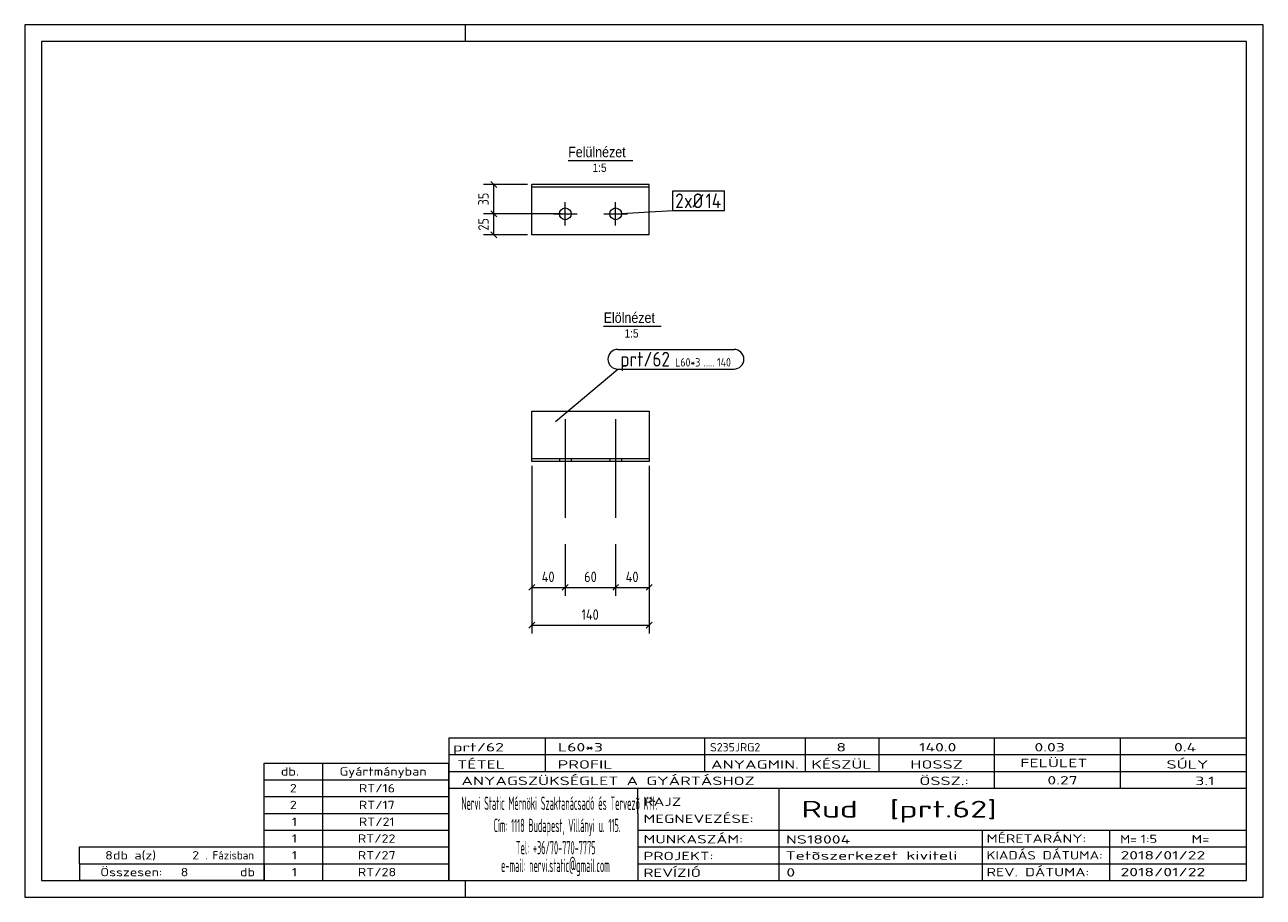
# Model space of a CAD drawing. Header units: millimetres. Extents: x 1 to 296, y 1 to 209.
import ezdxf

# ---------------------------------------------------------------- set-up
doc = ezdxf.new("R2010")
doc.units = ezdxf.units.MM
doc.header["$LTSCALE"] = 0.6
doc.linetypes.add('XKITLINE00', pattern=[0])
for name, color, linetype, lineweight in [('Bolt', 7, 'Continuous', 0), ('BoltMark', 3, 'Continuous', 0), ('DrawingSheet', 5, 'Continuous', 0), ('OtherObjectType', 1, 'Continuous', 0), ('Part', 2, 'Continuous', 0), ('PartMark', 3, 'Continuous', 0), ('Z-DIMENSIONS', 1, 'Continuous', 0)]:
    doc.layers.add(name, color=color, linetype=linetype, lineweight=lineweight)
doc.styles.add('ARIAL', font='ARIAL.TTF')
doc.styles.add('ISOCPEUR', font='ISOCPEUR.TTF')

msp = doc.modelspace()

# ---------------------------------------------------------------- linework, layer by layer
at = {"layer": 'Bolt', "color": 4, "linetype": 'XKITLINE00', "lineweight": 0}
for p, q in [((129.75, 161.12), (129.75, 166.72)), ((141.75, 161.12), (141.75, 166.72)), ((126.95, 163.92), (132.55, 163.92)), ((138.95, 163.92), (144.55, 163.92)), ((129.75, 114.97), (129.75, 91.47)), ((141.75, 114.97), (141.75, 91.47)), ((128.35, 105.48), (128.35, 104.88)), ((131.15, 105.48), (131.15, 104.88)), ((140.35, 105.48), (140.35, 104.88)), ((143.15, 105.48), (143.15, 104.88))]:
    msp.add_line(p, q, dxfattribs=at)
for centre in [(129.75, 163.92), (141.75, 163.92)]:
    msp.add_circle(centre, 1.4, dxfattribs=at)
at = {"layer": 'BoltMark', "color": 7, "linetype": 'XKITLINE00', "lineweight": 0}
for p, q in [((155.34, 169.38), (167.67, 169.38)), ((155.34, 164.68), (155.34, 169.38)), ((167.67, 164.68), (167.67, 169.38)), ((141.75, 163.92), (155.34, 164.68)), ((155.34, 164.68), (167.67, 164.68))]:
    msp.add_line(p, q, dxfattribs=at)
at = {"layer": 'DrawingSheet', "color": 2, "linetype": 'XKITLINE00', "lineweight": 0}
for p, q in [((296, 209), (1, 209)), ((1, 209), (1, 1)), ((106, 205), (106, 209)), ((296, 1), (296, 209)), ((106, 1), (106, 5)), ((1, 1), (296, 1))]:
    msp.add_line(p, q, dxfattribs=at)
at = {"layer": 'DrawingSheet', "color": 3, "linetype": 'XKITLINE00', "lineweight": 0}
for p, q in [((292, 205), (5, 205)), ((5, 205), (5, 5)), ((292, 5), (292, 205)), ((5, 5), (292, 5))]:
    msp.add_line(p, q, dxfattribs=at)
at = {"layer": 'OtherObjectType', "color": 6, "linetype": 'XKITLINE00', "lineweight": 0}
for p, q in [((130.44, 176.67), (145.83, 176.67)), ((138.89, 137.17), (152.6, 137.17))]:
    msp.add_line(p, q, dxfattribs=at)
at = {"layer": 'OtherObjectType', "color": 7, "linetype": 'XKITLINE00', "lineweight": 0}
for p, q in [((102, 39), (292, 39)), ((102, 39), (102, 35)), ((102, 39), (292, 39)), ((125, 35), (125, 39)), ((163, 35), (163, 39)), ((187, 35), (187, 39)), ((204.5, 35), (204.5, 39)), ((232, 35), (232, 39)), ((262, 35), (262, 39)), ((292, 35), (292, 39)), ((58, 33), (102, 33)), ((58, 29), (58, 33)), ((72, 29), (72, 33)), ((102, 35), (292, 35)), ((102, 35), (102, 5)), ((102, 35), (292, 35)), ((102, 29), (102, 33)), ((125, 31), (125, 35)), ((163, 31), (163, 35)), ((187, 31), (187, 35)), ((204.5, 31), (204.5, 35)), ((232, 31), (232, 35)), ((262, 31), (262, 35)), ((292, 31), (292, 35)), ((102, 31), (292, 31)), ((232, 27), (232, 31)), ((262, 27), (262, 31)), ((292, 27), (292, 31)), ((58, 29), (102, 29)), ((58, 25), (58, 29)), ((72, 25), (72, 29)), ((102, 25), (102, 29)), ((102, 27), (292, 27)), ((147, 21), (147, 27)), ((180.7, 17), (180.7, 27)), ((292, 21), (292, 27)), ((58, 25), (102, 25)), ((58, 21), (58, 25)), ((72, 21), (72, 25)), ((102, 21), (102, 25)), ((58, 21), (102, 21)), ((58, 17), (58, 21)), ((72, 17), (72, 21)), ((102, 17), (102, 21)), ((147, 21), (147, 5)), ((292, 17), (292, 21)), ((58, 17), (102, 17)), ((58, 13), (58, 17)), ((72, 13), (72, 17)), ((102, 13), (102, 17)), ((147, 17), (292, 17)), ((180.7, 5), (180.7, 17)), ((229.16, 13), (229.16, 17)), ((259.5, 5), (259.5, 17)), ((292, 13), (292, 17)), ((14, 9), (14, 13)), ((14, 13), (58, 13)), ((14, 13), (58, 13)), ((58, 9), (58, 13)), ((58, 13), (102, 13)), ((58, 9), (58, 13)), ((72, 9), (72, 13)), ((102, 9), (102, 13)), ((147, 13), (292, 13)), ((229.16, 5), (229.16, 13)), ((292, 9), (292, 13)), ((14, 9), (58, 9)), ((14, 9), (14, 5)), ((14, 9), (58, 9)), ((58, 9), (58, 5)), ((58, 9), (102, 9)), ((58, 5), (58, 9)), ((72, 5), (72, 9)), ((102, 5), (102, 9)), ((147, 9), (292, 9)), ((292, 5), (292, 9)), ((58, 5), (14, 5)), ((58, 5), (102, 5)), ((102, 5), (292, 5)), ((139.5, 5), (292, 5))]:
    msp.add_line(p, q, dxfattribs=at)
at = {"layer": 'Part', "color": 2, "linetype": 'XKITLINE00', "lineweight": 0}
for p, q in [((121.75, 158.92), (121.75, 170.92)), ((149.75, 170.92), (121.75, 170.92)), ((149.75, 170.32), (121.75, 170.32)), ((149.75, 158.92), (149.75, 170.92)), ((149.75, 158.92), (121.75, 158.92)), ((121.75, 104.88), (121.75, 116.88)), ((121.75, 116.88), (149.75, 116.88)), ((149.75, 116.88), (149.75, 104.88)), ((149.75, 105.48), (121.75, 105.48)), ((149.75, 104.88), (121.75, 104.88))]:
    msp.add_line(p, q, dxfattribs=at)
at = {"layer": 'PartMark', "color": 7, "linetype": 'XKITLINE00', "lineweight": 0}
for p, q in [((142.26, 131.62), (169.94, 131.62)), ((127.41, 114.42), (142.26, 126.92)), ((142.26, 126.92), (169.94, 126.92))]:
    msp.add_line(p, q, dxfattribs=at)
for centre, start, end in [((142.26, 129.27), 90, 270), ((169.94, 129.27), 270, 90)]:
    msp.add_arc(centre, 2.35, start, end, dxfattribs=at)
at = {"layer": 'Z-DIMENSIONS', "color": 7, "linetype": 'XKITLINE00', "lineweight": 0}
for p, q in [((112.04, 171.63), (113.46, 170.21)), ((120.75, 170.92), (110.25, 170.92)), ((112.75, 163.92), (112.75, 170.92)), ((128.75, 163.92), (110.25, 163.92)), ((128.75, 163.92), (110.25, 163.92)), ((112.04, 164.63), (113.46, 163.21)), ((112.04, 164.63), (113.46, 163.21)), ((112.75, 158.92), (112.75, 163.92)), ((112.04, 159.63), (113.46, 158.21)), ((120.75, 158.92), (110.25, 158.92)), ((121.75, 103.88), (121.75, 63.88)), ((121.75, 103.88), (121.75, 72.88)), ((149.75, 103.88), (149.75, 63.88)), ((149.75, 103.88), (149.75, 72.88)), ((129.75, 85.19), (129.75, 72.88)), ((129.75, 85.19), (129.75, 72.88)), ((141.75, 85.19), (141.75, 72.88)), ((141.75, 85.19), (141.75, 72.88)), ((122.46, 75.59), (121.04, 74.17)), ((121.75, 74.88), (129.75, 74.88)), ((130.46, 75.59), (129.04, 74.17)), ((130.46, 75.59), (129.04, 74.17)), ((129.75, 74.88), (141.75, 74.88)), ((142.46, 75.59), (141.04, 74.17)), ((142.46, 75.59), (141.04, 74.17)), ((141.75, 74.88), (149.75, 74.88)), ((150.46, 75.59), (149.04, 74.17)), ((122.46, 66.59), (121.04, 65.17)), ((121.75, 65.88), (149.75, 65.88)), ((150.46, 66.59), (149.04, 65.17))]:
    msp.add_line(p, q, dxfattribs=at)
at = {"layer": 'Z-DIMENSIONS', "color": 3}
for p in [(112.75, 170.92), (112.75, 163.92), (112.75, 163.92), (112.75, 158.92), (121.75, 74.88), (129.75, 74.88), (129.75, 74.88), (141.75, 74.88), (141.75, 74.88), (149.75, 74.88), (121.75, 65.88), (149.75, 65.88)]:
    msp.add_point(p, dxfattribs=at)

# ---------------------------------------------------------------- texts
at = {"layer": 'BoltMark', "color": 3, "style": 'ISOCPEUR', "width": 0.85}
for s, p in [('2', (155.94, 165.28)), ('xØ', (158.04, 165.28)), ('14', (163.16, 165.28))]:
    msp.add_text(s, height=3.5, dxfattribs=at).set_placement(p)
at = {"layer": 'OtherObjectType', "color": 6, "style": 'ARIAL', "width": 0.85}
for s, height, p in [('Felülnézet', 2.5, (130.44, 177.42)), ('1:5', 2, (136.28, 173.92)), ('Elölnézet', 2.5, (138.89, 137.92)), ('1:5', 2, (143.89, 134.42))]:
    msp.add_text(s, height=height, dxfattribs=at).set_placement(p)
at = {"layer": 'OtherObjectType', "color": 7, "style": 'ISOCPEUR'}
for s, height, width, p in [('prt/62', 2, 1.525501, (103, 35.76)), ('L60*3', 2, 1.525501, (128, 35.76)), ('S235JRG2', 2, 1.02, (164.22, 35.76)), ('8', 2, 1.525501, (194.32, 35.76)), ('140.0', 2, 1.525501, (214.01, 35.76)), ('0.03', 2, 1.525501, (241.51, 35.76)), ('0.4', 2, 1.525501, (274.75, 35.76)), ('TÉTEL', 2, 1.525501, (104, 31.66)), ('PROFIL', 2, 1.525501, (127.96, 31.66)), ('ANYAGMIN.', 2, 1.525501, (164.47, 31.66)), ('KÉSZÜL', 2, 1.525501, (188.37, 31.66)), ('HOSSZ', 2, 1.525501, (211.96, 31.66)), ('FELÜLET', 2, 1.525501, (238.13, 32)), ('SÚLY', 2, 1.525501, (272.96, 31.66)), ('db.', 2, 1.211571, (62, 30)), ('Gyártmányban', 2, 1.211571, (76, 30)), ('ANYAGSZÜKSÉGLET A GYÁRTÁSHOZ', 2, 1.525501, (105, 27.75)), ('ÖSSZ.:', 2, 1.525501, (214.1, 27.75)), ('0.27', 2, 1.525501, (244.59, 27.88)), ('3.1', 2, 1.525501, (279.83, 27.75)), ('2', 2, 1.211571, (64.14, 26)), ('RT/16', 2, 1.211571, (80.57, 26)), ('2', 2, 1.211571, (64.14, 22)), ('RT/17', 2, 1.211571, (80.57, 22)), ('Nervi Static Mérnöki\xa0Szaktanácsadó\xa0és\xa0Tervezõ Kft.', 3.1765, 0.403093, (105, 21.82)), ('RAJZ', 2, 1.445, (148.38, 22.78)), ('Rud  [prt.62]', 4, 1.474651, (186, 20)), ('MEGNEVEZÉSE:', 2, 1.445, (148.38, 18.72)), ('1', 2, 1.211571, (64.63, 18)), ('RT/21', 2, 1.211571, (80.57, 18)), ('Cím:\xa01118 Budapest, Villányi u. 115.', 3.1765, 0.403093, (112.69, 16.53)), ('1', 2, 1.211571, (64.63, 14)), ('RT/22', 2, 1.211571, (80.33, 14)), ('MUNKASZÁM:', 2, 1.445, (148.38, 13.84)), ('NS18004', 2, 1.525501, (182.28, 13.78)), ('MÉRETARÁNY:', 2, 1.36, (230.1, 14)), ('M=', 2, 1.211571, (261.91, 13.84)), ('1:5', 2, 1.275, (266.79, 13.9)), ('M=', 2, 1.275, (278.95, 13.87)), ('8', 2, 1.211571, (20.14, 10)), ('db a(z)', 2, 1.211571, (22, 10)), ('2', 2, 1.211571, (40.86, 10)), ('. Fázisban', 2, 0.935, (44, 10)), ('1', 2, 1.211571, (64.63, 10)), ('RT/27', 2, 1.211571, (80.33, 10)), ('Tel:\xa0+36/70-770-7775', 3.1765, 0.403093, (117.97, 11.24)), ('PROJEKT:', 2, 1.445, (148.38, 9.84)), ('Tetõszerkezet kiviteli ', 2, 1.525501, (182.2, 9.94)), ('KIADÁS DÁTUMA:', 2, 1.275, (230.1, 10)), ('2018/01/22', 2, 1.525501, (262, 10)), ('e-mail:\xa0nervi.static@gmail.com', 3.1765, 0.403093, (114.45, 7)), ('Összesen:            db', 2, 1.211571, (19, 6)), ('8', 2, 1.211571, (38.14, 6)), ('1', 2, 1.211571, (64.63, 6)), ('RT/28', 2, 1.211571, (80.33, 6)), ('REVÍZIÓ', 2, 1.445, (148.38, 5.84)), ('0', 2, 1.525501, (182.41, 5.92)), ('REV. DÁTUMA:', 2, 1.36, (230.1, 6)), ('2018/01/22', 2, 1.525501, (262, 6))]:
    msp.add_text(s, height=height, dxfattribs=dict(at, width=width)).set_placement(p)
at = {"layer": 'PartMark', "color": 3, "style": 'ISOCPEUR', "width": 0.85}
msp.add_text('prt/62', height=3.5, dxfattribs=at).set_placement((142.86, 127.52))
at = {"layer": 'PartMark', "color": 4, "style": 'ISOCPEUR', "width": 0.85}
for s, p in [('L60*3', (155.94, 127.52)), ('.....', (162.73, 127.52)), ('140', (165.9, 127.52))]:
    msp.add_text(s, height=2, dxfattribs=at).set_placement(p)
at = {"layer": 'Z-DIMENSIONS', "color": 3, "style": 'ISOCPEUR', "width": 0.85}
for s, p in [('35', (111.5, 165.92)), ('25', (111.5, 159.92))]:
    msp.add_text(s, height=2.5, rotation=90.0002, dxfattribs=at).set_placement(p)
for s, p in [('40', (124.14, 76.13)), ('60', (134.25, 76.13)), ('40', (144.14, 76.13)), ('140', (133.6, 67.13))]:
    msp.add_text(s, height=2.5, dxfattribs=at).set_placement(p)

doc.saveas('drawing.dxf')
